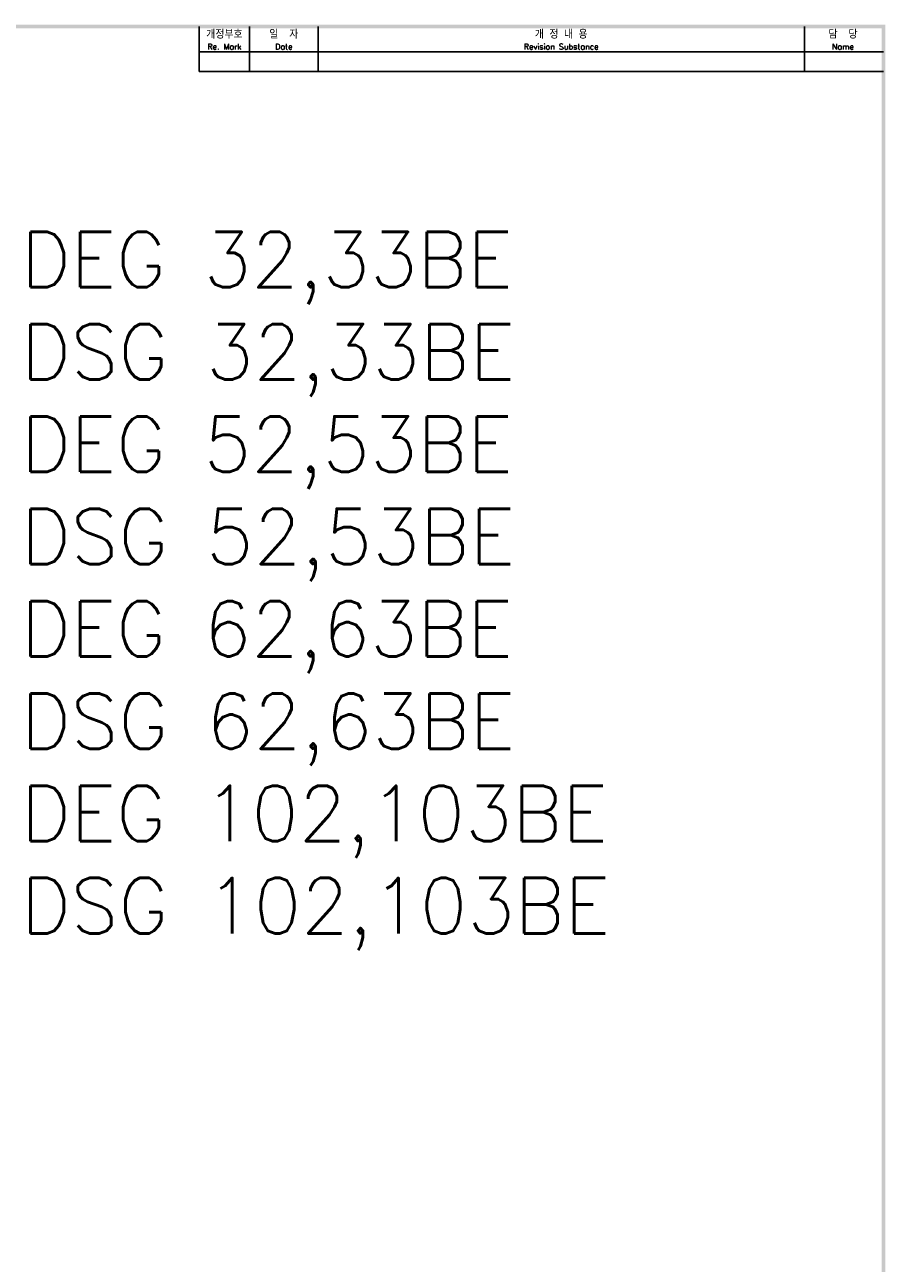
# Model space of a CAD drawing. Extents: x 2148 to 5118, y -907 to 1533.
# Tile 30 of 30: x 4803 to 5113, y 1081 to 1529. Entities that reach past the tile are written whole.
import ezdxf

# ---------------------------------------------------------------- set-up
doc = ezdxf.new("R2010")
doc.units = 0
doc.header["$LTSCALE"] = 3
doc.header["$MEASUREMENT"] = 0
for name, color, linetype in [('di', 3, 'CONTINUOUS'), ('DIM', 3, 'CONTINUOUS'), ('dimtaxt', 3, 'CONTINUOUS'), ('dwg', 7, 'CONTINUOUS'), ('text', 3, 'CONTINUOUS')]:
    doc.layers.add(name, color=color, linetype=linetype)
doc.styles.get("Standard").update_dxf_attribs({"font": 'romans.shx', "height": 3, "bigfont": 'ghs.shx'})

msp = doc.modelspace()

# ---------------------------------------------------------------- linework, layer by layer
at = {"layer": 'dimtaxt'}
for p, q in [((4884.023, 1511.62), (4884.023, 1527.87)), ((4908.723, 1511.62), (4908.723, 1527.87)), ((5084.281, 1511.62), (5084.281, 1527.87)), ((4865.823, 1518.77), (5112.823, 1518.77)), ((4865.823, 1511.62), (5112.823, 1511.62))]:
    msp.add_line(p, q, dxfattribs=at)
at = {"layer": 'dwg'}
for points in [[(4052.673, 1528.52), (4053.973, 1527.22), (5113.473, 1528.52), (5112.173, 1527.22)], [(5113.473, 1528.52), (5112.173, 1527.22), (5113.473, 782.32), (5112.173, 783.62)]]:
    msp.add_trace(points, dxfattribs=at)
at = {"layer": 'text'}
msp.add_line((4865.823, 1511.62), (4865.823, 1527.87), dxfattribs=at)

# ---------------------------------------------------------------- texts
at = {"layer": 'di', "attachment_point": 5}
for s, insert, char_height, width in [('개정부호\\P{\\H0.72727x;Re. Mark}', (4874.923, 1522.995), 2.86, 18.2), ('{\\H1.1x;일  자}\\P{\\H0.8x;Date}', (4896.373, 1522.995), 2.6, 24.7), ('{\\H1.1x;개 정 내 용\\P\\H0.72727x;Revision Substance}', (4996.502, 1522.995), 2.6, 175.55808), ('담  당\\P{\\H0.72727x;Name}', (5098.227, 1522.995), 2.86, 27.89192)]:
    msp.add_mtext(s, dxfattribs=dict(at, insert=insert, char_height=char_height, width=width))
at = {"layer": 'DIM', "insert": (4801.472, 1453.731), "char_height": 20, "width": 782.77285, "attachment_point": 1}
msp.add_mtext('{\\Fromans,hgs|c129;D}EG 32,33BE\\PDSG 32,33BE\\PDEG 52,53BE\\PDSG 52,53BE\\PDEG 62,63BE\\PDSG 62,63BE\\PDEG 102,103BE\\PDSG 102,103BE', dxfattribs=at)

doc.saveas('drawing.dxf')
